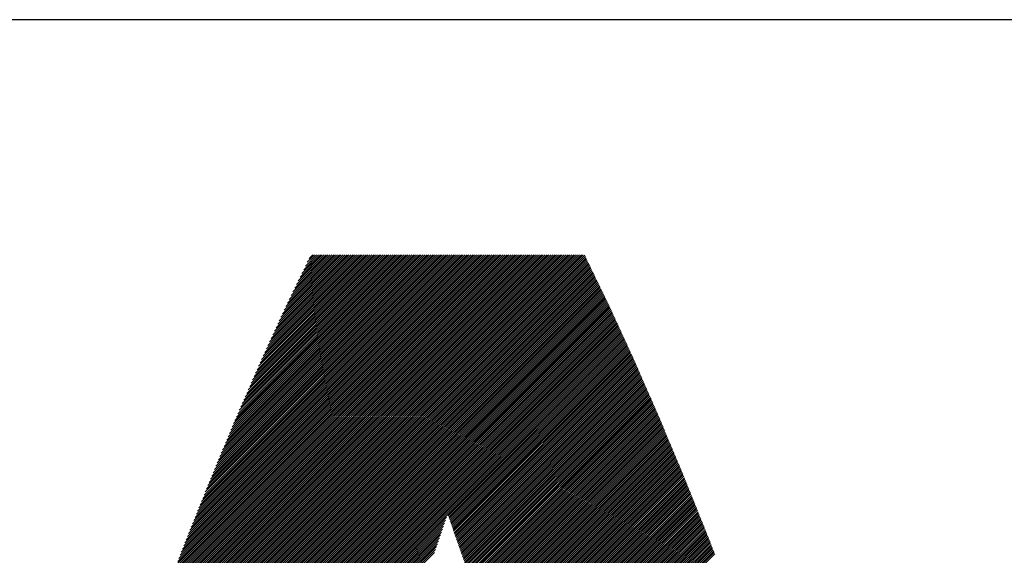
# Model space of a CAD drawing. Header units: millimetres. Extents: x 0 to 594, y 0 to 420.
# Tile 27 of 132: x 197.36 to 201.97, y 194.95 to 197.45. Entities that reach past the tile are written whole.
import ezdxf

# ---------------------------------------------------------------- set-up
doc = ezdxf.new("R2010")
doc.units = ezdxf.units.MM
doc.header["$LTSCALE"] = 0.257233
doc.layers.add('NoLayerName_001', color=7, linetype='Continuous')
doc.layers.add('NoLayerName_002', color=7, linetype='Continuous')

# ---------------------------------------------------------------- blocks, each defined once
blk = doc.blocks.new('JZB_0011')
at = {"layer": 'NoLayerName_002', "color": 164, "linetype": 'Continuous', "lineweight": 25}
for p, q in [((28.138, 2.6571), (30.319, 4.8381)), ((28.1431, 2.6711), (30.3119, 4.8399)), ((28.1482, 2.6851), (30.303, 4.8399)), ((28.1533, 2.6991), (30.2941, 4.8399)), ((28.1584, 2.7131), (30.2852, 4.8399)), ((28.1635, 2.7272), (30.2763, 4.8399)), ((28.1686, 2.7412), (30.2674, 4.8399)), ((28.1738, 2.7552), (30.2584, 4.8399)), ((28.1789, 2.7692), (30.2495, 4.8399)), ((28.184, 2.7832), (30.2406, 4.8399)), ((28.1891, 2.7972), (30.2317, 4.8399)), ((28.1942, 2.8113), (30.2228, 4.8399)), ((28.1993, 2.8253), (30.2139, 4.8399)), ((28.2044, 2.8393), (30.205, 4.8399)), ((28.2095, 2.8533), (30.1961, 4.8399)), ((28.2146, 2.8673), (30.1872, 4.8399)), ((28.2197, 2.8813), (30.1783, 4.8399)), ((28.2248, 2.8954), (30.1694, 4.8399)), ((28.2299, 2.9094), (30.1605, 4.8399)), ((28.235, 2.9234), (30.1515, 4.8399)), ((28.2402, 2.9374), (30.1426, 4.8399)), ((28.2453, 2.9514), (30.1337, 4.8399)), ((28.2504, 2.9654), (30.1248, 4.8399)), ((28.2555, 2.9795), (30.1159, 4.8399)), ((28.2606, 2.9935), (30.107, 4.8399)), ((28.2657, 3.0075), (30.0981, 4.8399)), ((28.2708, 3.0215), (30.0892, 4.8399)), ((28.2759, 3.0355), (30.0803, 4.8399)), ((28.281, 3.0495), (30.0714, 4.8399)), ((28.2861, 3.0635), (30.0625, 4.8399)), ((28.2912, 3.0776), (30.0536, 4.8399)), ((28.2963, 3.0916), (30.0446, 4.8399)), ((28.3014, 3.1056), (30.0357, 4.8399)), ((28.3066, 3.1196), (30.0268, 4.8399)), ((28.3117, 3.1336), (30.0179, 4.8399)), ((28.3168, 3.1476), (30.009, 4.8399)), ((28.3219, 3.1617), (30.0001, 4.8399)), ((28.327, 3.1757), (29.9912, 4.8399)), ((28.3321, 3.1897), (29.9823, 4.8399)), ((28.3372, 3.2037), (29.9734, 4.8399)), ((28.3428, 3.2182), (29.9645, 4.8399)), ((28.3483, 3.2327), (29.9556, 4.8399)), ((28.3539, 3.2472), (29.9467, 4.8399)), ((28.3595, 3.2617), (29.9377, 4.8399)), ((28.3651, 3.2762), (29.9288, 4.8399)), ((28.3707, 3.2907), (29.9199, 4.8399)), ((28.3763, 3.3052), (29.911, 4.8399)), ((28.3819, 3.3197), (29.9021, 4.8399)), ((28.3875, 3.3342), (29.8932, 4.8399)), ((28.3931, 3.3487), (29.8843, 4.8399)), ((28.3987, 3.3632), (29.8754, 4.8399)), ((28.4043, 3.3777), (29.8665, 4.8399)), ((28.4099, 3.3922), (29.8576, 4.8399)), ((28.4155, 3.4068), (29.8487, 4.8399)), ((28.4211, 3.4213), (29.8397, 4.8399)), ((28.4267, 3.4358), (29.8308, 4.8399)), ((28.4323, 3.4503), (29.8219, 4.8399)), ((28.4379, 3.4648), (29.813, 4.8399)), ((28.4435, 3.4793), (29.8041, 4.8399)), ((28.4491, 3.4938), (29.7952, 4.8399)), ((28.4547, 3.5083), (29.7863, 4.8399)), ((28.4607, 3.5232), (29.7774, 4.8399)), ((28.4666, 3.5381), (29.7685, 4.8399)), ((28.4726, 3.5529), (29.7596, 4.8399)), ((28.4786, 3.5678), (29.7507, 4.8399)), ((28.4846, 3.5827), (29.7418, 4.8399)), ((28.4906, 3.5976), (29.7328, 4.8399)), ((28.4965, 3.6125), (29.7239, 4.8399)), ((28.5025, 3.6274), (29.715, 4.8399)), ((28.5085, 3.6422), (29.7061, 4.8399)), ((28.5145, 3.6571), (29.6972, 4.8399)), ((28.5204, 3.672), (29.6883, 4.8399)), ((28.5264, 3.6869), (29.6794, 4.8399)), ((28.5324, 3.7018), (29.6705, 4.8399)), ((28.5384, 3.7167), (29.6616, 4.8399)), ((28.5443, 3.7315), (29.6527, 4.8399)), ((28.5503, 3.7464), (29.6438, 4.8399)), ((28.5563, 3.7613), (29.6349, 4.8399)), ((28.5623, 3.7762), (29.6259, 4.8399)), ((28.5682, 3.7911), (29.617, 4.8399)), ((28.5743, 3.806), (29.6081, 4.8399)), ((28.5807, 3.8214), (29.5992, 4.8399)), ((28.5871, 3.8367), (29.5903, 4.8399)), ((28.5935, 3.852), (29.5814, 4.8399)), ((28.5999, 3.8673), (29.5725, 4.8399)), ((28.6064, 3.8826), (29.5636, 4.8399)), ((28.6128, 3.898), (29.5547, 4.8399)), ((28.6192, 3.9133), (29.5458, 4.8399)), ((28.6256, 3.9286), (29.5369, 4.8399)), ((28.632, 3.9439), (29.528, 4.8399)), ((28.6384, 3.9592), (29.519, 4.8399)), ((28.6448, 3.9746), (29.5101, 4.8399)), ((28.6512, 3.9899), (29.5012, 4.8399)), ((28.6576, 4.0052), (29.4923, 4.8399)), ((28.6641, 4.0205), (29.4834, 4.8399)), ((28.6705, 4.0358), (29.4745, 4.8399)), ((28.6769, 4.0512), (29.4656, 4.8399)), ((28.6833, 4.0665), (29.4567, 4.8399)), ((28.6897, 4.0818), (29.4478, 4.8399)), ((28.6965, 4.0975), (29.4389, 4.8399)), ((28.7035, 4.1134), (29.43, 4.8399)), ((28.7104, 4.1292), (29.4211, 4.8399)), ((28.7173, 4.1451), (29.4121, 4.8399)), ((28.7242, 4.1609), (29.4032, 4.8399)), ((28.7312, 4.1767), (29.3943, 4.8399)), ((28.7381, 4.1926), (29.3854, 4.8399)), ((28.745, 4.2084), (29.3765, 4.8399)), ((28.752, 4.2242), (29.3676, 4.8399)), ((28.7589, 4.2401), (29.3587, 4.8399)), ((28.7658, 4.2559), (29.3498, 4.8399)), ((28.7728, 4.2718), (29.3409, 4.8399)), ((28.7797, 4.2876), (29.332, 4.8399)), ((28.7866, 4.3034), (29.3231, 4.8399)), ((28.7936, 4.3193), (29.3142, 4.8399)), ((28.8005, 4.3351), (29.3052, 4.8399)), ((28.8074, 4.351), (29.2963, 4.8399)), ((28.8149, 4.3674), (29.2874, 4.8399)), ((28.8225, 4.3838), (29.2785, 4.8399)), ((28.83, 4.4003), (29.2696, 4.8399)), ((28.8376, 4.4168), (29.2607, 4.8399)), ((28.8452, 4.4333), (29.2518, 4.8399)), ((28.8528, 4.4498), (29.2429, 4.8399)), ((28.8603, 4.4662), (29.234, 4.8399)), ((28.8679, 4.4827), (29.2251, 4.8399)), ((28.8755, 4.4992), (29.2162, 4.8399)), ((28.883, 4.5157), (29.2073, 4.8399)), ((28.8906, 4.5322), (29.1983, 4.8399)), ((28.8982, 4.5486), (29.1894, 4.8399)), ((28.9058, 4.5651), (29.1805, 4.8399)), ((28.9133, 4.5816), (29.1716, 4.8399)), ((28.9209, 4.5981), (29.1627, 4.8399)), ((28.9289, 4.615), (29.1538, 4.8399)), ((28.9373, 4.6323), (29.1449, 4.8399)), ((28.9457, 4.6496), (29.136, 4.8399)), ((28.9541, 4.6669), (29.1271, 4.8399)), ((28.9625, 4.6843), (29.1182, 4.8399)), ((28.9709, 4.7016), (29.1093, 4.8399)), ((28.9793, 4.7189), (29.1004, 4.8399)), ((28.9877, 4.7362), (29.0914, 4.8399)), ((28.9961, 4.7535), (29.0825, 4.8399)), ((29.0045, 4.7708), (29.0736, 4.8399)), ((29.0129, 4.7881), (29.0647, 4.8399)), ((29.0213, 4.8054), (29.0558, 4.8399)), ((29.0297, 4.8227), (29.0469, 4.8399)), ((28.0984, 2.5462), (30.3423, 4.7901)), ((28.1029, 2.5596), (30.3393, 4.7961)), ((28.1074, 2.5731), (30.3364, 4.8021)), ((28.1125, 2.587), (30.3335, 4.8081)), ((28.1176, 2.601), (30.3306, 4.8141)), ((28.1227, 2.615), (30.3277, 4.8201)), ((28.1278, 2.629), (30.3248, 4.8261)), ((28.1329, 2.6431), (30.3219, 4.8321)), ((28.0666, 2.452), (30.3626, 4.7481)), ((28.0711, 2.4655), (30.3597, 4.7541)), ((28.0757, 2.4789), (30.3568, 4.7601)), ((28.0802, 2.4924), (30.3539, 4.7661)), ((28.0847, 2.5058), (30.351, 4.7721)), ((28.0893, 2.5193), (30.3481, 4.7781)), ((28.0938, 2.5327), (30.3452, 4.7841)), ((28.0303, 2.3445), (30.3859, 4.7001)), ((28.0348, 2.3579), (30.383, 4.7061)), ((28.0393, 2.3714), (30.3801, 4.7121)), ((28.0439, 2.3848), (30.3772, 4.7181)), ((28.0484, 2.3982), (30.3743, 4.7241)), ((28.053, 2.4117), (30.3714, 4.7301)), ((28.0575, 2.4251), (30.3684, 4.7361)), ((28.062, 2.4386), (30.3655, 4.7421)), ((27.994, 2.2369), (30.4092, 4.6521)), ((27.9985, 2.2503), (30.4063, 4.6581)), ((28.003, 2.2638), (30.4034, 4.6641)), ((28.0076, 2.2772), (30.4005, 4.6701)), ((28.0121, 2.2907), (30.3975, 4.6761)), ((28.0167, 2.3041), (30.3946, 4.6821)), ((28.0212, 2.3176), (30.3917, 4.6881)), ((28.0257, 2.331), (30.3888, 4.6941)), ((27.9622, 2.1428), (30.4296, 4.6101)), ((27.9667, 2.1562), (30.4266, 4.6161)), ((27.9713, 2.1696), (30.4237, 4.6221)), ((27.9758, 2.1831), (30.4208, 4.6281)), ((27.9803, 2.1965), (30.4179, 4.6341)), ((27.9849, 2.21), (30.415, 4.6401)), ((27.9894, 2.2234), (30.4121, 4.6461)), ((27.9259, 2.0352), (30.4521, 4.5614)), ((27.9304, 2.0486), (30.4493, 4.5675)), ((27.935, 2.0621), (30.4465, 4.5736)), ((27.9395, 2.0755), (30.4437, 4.5797)), ((27.944, 2.089), (30.4409, 4.5858)), ((27.9486, 2.1024), (30.4381, 4.5919)), ((27.9531, 2.1159), (30.4352, 4.598)), ((27.9577, 2.1293), (30.4324, 4.6041)), ((27.8896, 1.9276), (30.4745, 4.5125)), ((27.8941, 1.941), (30.4717, 4.5186)), ((27.8987, 1.9545), (30.4689, 4.5247)), ((27.9032, 1.9679), (30.4661, 4.5308)), ((27.9077, 1.9814), (30.4633, 4.5369)), ((27.9123, 1.9948), (30.4605, 4.5431)), ((27.9168, 2.0083), (30.4577, 4.5492)), ((27.9213, 2.0217), (30.4549, 4.5553)), ((27.8615, 1.8371), (30.4941, 4.4698)), ((27.8655, 1.8501), (30.4913, 4.4759)), ((27.8695, 1.863), (30.4885, 4.482)), ((27.8735, 1.8759), (30.4857, 4.4881)), ((27.8775, 1.8888), (30.4829, 4.4942)), ((27.8815, 1.9018), (30.4801, 4.5003)), ((27.8856, 1.9147), (30.4773, 4.5064)), ((27.8494, 1.7984), (30.5025, 4.4515)), ((27.8534, 1.8113), (30.4997, 4.4576)), ((27.8574, 1.8242), (30.4969, 4.4637)), ((29.6803, 3.6204), (30.5054, 4.4454)), ((29.6827, 3.6138), (30.5082, 4.4393)), ((29.685, 3.6072), (30.511, 4.4332)), ((29.6873, 3.6006), (30.5138, 4.4271)), ((29.6897, 3.5941), (30.5166, 4.421)), ((29.692, 3.5875), (30.5194, 4.4149)), ((29.6943, 3.5809), (30.5222, 4.4088)), ((29.6966, 3.5743), (30.525, 4.4027)), ((29.699, 3.5677), (30.5278, 4.3965)), ((29.7013, 3.5611), (30.5306, 4.3904)), ((29.7036, 3.5545), (30.5334, 4.3843)), ((29.7059, 3.5479), (30.5362, 4.3782)), ((29.7082, 3.5413), (30.539, 4.3721)), ((29.7105, 3.5347), (30.5418, 4.366)), ((29.7128, 3.5281), (30.5446, 4.3599)), ((29.7151, 3.5215), (30.5474, 4.3538)), ((29.7174, 3.5149), (30.5501, 4.3476)), ((29.7197, 3.5083), (30.5528, 4.3414)), ((29.722, 3.5017), (30.5556, 4.3352)), ((29.7243, 3.4951), (30.5583, 4.329)), ((29.7266, 3.4885), (30.561, 4.3228)), ((29.7289, 3.4819), (30.5637, 4.3166)), ((29.7313, 3.4753), (30.5664, 4.3104)), ((29.7336, 3.4687), (30.5691, 4.3042)), ((29.7359, 3.4621), (30.5718, 4.2981)), ((29.7382, 3.4555), (30.5745, 4.2919)), ((29.7405, 3.4489), (30.5772, 4.2857)), ((29.7428, 3.4423), (30.58, 4.2795)), ((29.7451, 3.4357), (30.5827, 4.2733)), ((29.7474, 3.4291), (30.5854, 4.2671)), ((29.7497, 3.4225), (30.5881, 4.2609)), ((29.752, 3.4159), (30.5908, 4.2547)), ((29.7543, 3.4093), (30.5935, 4.2485)), ((29.7566, 3.4026), (30.5962, 4.2423)), ((29.7588, 3.396), (30.5989, 4.2361)), ((29.7611, 3.3893), (30.6016, 4.2299)), ((29.7633, 3.3827), (30.6044, 4.2237)), ((29.7656, 3.376), (30.6071, 4.2175)), ((29.7679, 3.3694), (30.6098, 4.2113)), ((29.7701, 3.3627), (30.6125, 4.2051)), ((29.7724, 3.3561), (30.6152, 4.1989)), ((29.7746, 3.3494), (30.6179, 4.1927)), ((29.7769, 3.3427), (30.6206, 4.1865)), ((29.7791, 3.3361), (30.6233, 4.1803)), ((29.7814, 3.3294), (30.626, 4.1741)), ((29.7836, 3.3228), (30.6288, 4.1679)), ((29.7859, 3.3161), (30.6315, 4.1617)), ((29.7881, 3.3095), (30.6342, 4.1555)), ((29.7904, 3.3028), (30.6369, 4.1493)), ((29.7927, 3.2962), (30.6396, 4.1431)), ((29.7949, 3.2895), (30.6423, 4.1369)), ((29.7972, 3.2829), (30.645, 4.1307)), ((29.7994, 3.2762), (30.6477, 4.1245)), ((29.8017, 3.2696), (30.6505, 4.1183)), ((29.8039, 3.2629), (30.6532, 4.1121)), ((29.8062, 3.2562), (30.6559, 4.1059)), ((29.8084, 3.2496), (30.6586, 4.0997)), ((29.8107, 3.2429), (30.6613, 4.0935)), ((29.8129, 3.2363), (30.664, 4.0873)), ((29.8152, 3.2296), (30.6667, 4.0811)), ((29.8174, 3.223), (30.6693, 4.0748)), ((29.8197, 3.2163), (30.6719, 4.0685)), ((29.822, 3.2097), (30.6746, 4.0623)), ((29.8242, 3.203), (30.6772, 4.056)), ((29.8265, 3.1964), (30.6798, 4.0497)), ((29.8287, 3.1897), (30.6824, 4.0434)), ((29.831, 3.183), (30.6851, 4.0371)), ((29.8332, 3.1764), (30.6877, 4.0309)), ((29.8355, 3.1697), (30.6903, 4.0246)), ((29.8377, 3.1631), (30.6929, 4.0183)), ((29.84, 3.1564), (30.6956, 4.012)), ((29.8422, 3.1498), (30.6982, 4.0057)), ((29.8445, 3.1431), (30.7008, 3.9995)), ((29.8467, 3.1365), (30.7035, 3.9932)), ((29.849, 3.1298), (30.7061, 3.9869)), ((29.8513, 3.1232), (30.7087, 3.9806)), ((29.8535, 3.1165), (30.7113, 3.9743)), ((29.8558, 3.1098), (30.714, 3.9681)), ((29.858, 3.1032), (30.7166, 3.9618)), ((29.8603, 3.0965), (30.7192, 3.9555)), ((29.8625, 3.0899), (30.7219, 3.9492)), ((29.8648, 3.0832), (30.7245, 3.9429)), ((29.867, 3.0766), (30.7271, 3.9367)), ((29.8693, 3.0699), (30.7297, 3.9304)), ((29.8715, 3.0632), (30.7324, 3.9241)), ((29.8736, 3.0565), (30.735, 3.9178)), ((29.8758, 3.0497), (30.7376, 3.9115)), ((29.878, 3.043), (30.7403, 3.9053)), ((29.8802, 3.0363), (30.7429, 3.899)), ((29.8824, 3.0296), (30.7455, 3.8927)), ((29.8846, 3.0229), (30.7481, 3.8864)), ((29.8868, 3.0161), (30.7508, 3.8801)), ((29.889, 3.0094), (30.7534, 3.8738)), ((29.8912, 3.0027), (30.756, 3.8676)), ((29.8933, 2.996), (30.7586, 3.8613)), ((29.8955, 2.9893), (30.7613, 3.855)), ((29.8977, 2.9825), (30.7639, 3.8487)), ((29.8999, 2.9758), (30.7665, 3.8424)), ((29.9021, 2.9691), (30.7692, 3.8362)), ((29.9043, 2.9624), (30.7718, 3.8299)), ((29.9065, 2.9557), (30.7744, 3.8236)), ((29.9087, 2.9489), (30.777, 3.8173)), ((29.9108, 2.9422), (30.7797, 3.811)), ((29.913, 2.9355), (30.7823, 3.8048)), ((29.9152, 2.9288), (30.7849, 3.7984)), ((29.9174, 2.9221), (30.7874, 3.7921)), ((29.9196, 2.9153), (30.79, 3.7857)), ((29.9218, 2.9086), (30.7925, 3.7794)), ((29.924, 2.9019), (30.7951, 3.773)), ((29.9262, 2.8952), (30.7976, 3.7666)), ((29.9284, 2.8885), (30.8002, 3.7603)), ((29.9305, 2.8817), (30.8027, 3.7539)), ((29.9327, 2.875), (30.8053, 3.7476)), ((29.9349, 2.8683), (30.8078, 3.7412)), ((29.9371, 2.8616), (30.8104, 3.7349)), ((29.9393, 2.8549), (30.8129, 3.7285)), ((29.9415, 2.8481), (30.8155, 3.7222)), ((29.9437, 2.8414), (30.8181, 3.7158)), ((29.9459, 2.8347), (30.8206, 3.7094)), ((29.9481, 2.828), (30.8232, 3.7031)), ((29.9502, 2.8213), (30.8257, 3.6967)), ((29.9524, 2.8145), (30.8283, 3.6904)), ((29.9546, 2.8078), (30.8308, 3.684)), ((29.9568, 2.8011), (30.8334, 3.6777)), ((29.959, 2.7944), (30.8359, 3.6713)), ((29.9612, 2.7877), (30.8385, 3.6649)), ((29.9634, 2.7809), (30.841, 3.6586)), ((29.9656, 2.7742), (30.8436, 3.6522)), ((29.9678, 2.7675), (30.8461, 3.6459)), ((29.9699, 2.7608), (30.8487, 3.6395)), ((27.8414, 1.7725), (29.6682, 3.5994)), ((27.8454, 1.7854), (29.6731, 3.6132)), ((29.9721, 2.7541), (30.8512, 3.6332)), ((29.9743, 2.7473), (30.8538, 3.6268)), ((29.9765, 2.7406), (30.8563, 3.6204)), ((29.9787, 2.7339), (30.8589, 3.6141)), ((29.9809, 2.7272), (30.8614, 3.6077)), ((29.983, 2.7204), (30.864, 3.6014)), ((29.9851, 2.7136), (30.8665, 3.595)), ((27.8293, 1.7337), (29.6537, 3.5581)), ((27.8334, 1.7467), (29.6585, 3.5718)), ((27.8374, 1.7596), (29.6634, 3.5856)), ((29.9872, 2.7068), (30.8691, 3.5887)), ((29.9894, 2.7), (30.8716, 3.5823)), ((29.9915, 2.6933), (30.8742, 3.576)), ((29.9936, 2.6865), (30.8767, 3.5696)), ((29.9957, 2.6797), (30.8793, 3.5632)), ((29.9979, 2.6729), (30.8818, 3.5569)), ((30, 2.6661), (30.8844, 3.5505)), ((27.8133, 1.682), (29.6345, 3.5032)), ((27.8173, 1.695), (29.6391, 3.5168)), ((27.8213, 1.7079), (29.644, 3.5305)), ((27.8253, 1.7208), (29.6488, 3.5443)), ((30.0021, 2.6593), (30.887, 3.5442)), ((30.0043, 2.6526), (30.8895, 3.5378)), ((30.0064, 2.6458), (30.8921, 3.5315)), ((30.0085, 2.639), (30.8946, 3.5251)), ((30.0106, 2.6322), (30.8972, 3.5187)), ((30.0128, 2.6254), (30.8997, 3.5124)), ((30.0149, 2.6187), (30.9022, 3.506)), ((30.017, 2.6119), (30.9047, 3.4996)), ((27.8012, 1.6433), (29.6205, 3.4625)), ((27.8052, 1.6562), (29.6251, 3.4761)), ((27.8093, 1.6691), (29.6298, 3.4896)), ((30.0191, 2.6051), (30.9072, 3.4931)), ((30.0213, 2.5983), (30.9097, 3.4867)), ((30.0234, 2.5915), (30.9122, 3.4803)), ((30.0255, 2.5847), (30.9146, 3.4739)), ((30.0276, 2.578), (30.9171, 3.4674)), ((30.0298, 2.5712), (30.9196, 3.461)), ((30.0319, 2.5644), (30.9221, 3.4546)), ((27.7972, 1.6303), (29.6158, 3.4489)), ((30.034, 2.5576), (30.9246, 3.4481)), ((30.0362, 2.5508), (30.927, 3.4417))]:
    blk.add_line(p, q, dxfattribs=at)

msp = doc.modelspace()

# ---------------------------------------------------------------- linework, layer by layer
at = {"layer": 'NoLayerName_001', "color": 7, "linetype": 'Continuous', "lineweight": 25}
msp.add_line((202.6831, 197.4516), (168.6831, 197.4516), dxfattribs=at)

# ---------------------------------------------------------------- block references
at = {"layer": 'NoLayerName_001'}
msp.add_blockref('JZB_0011', (169.6851, 191.5118), dxfattribs=at)

doc.saveas('drawing.dxf')
